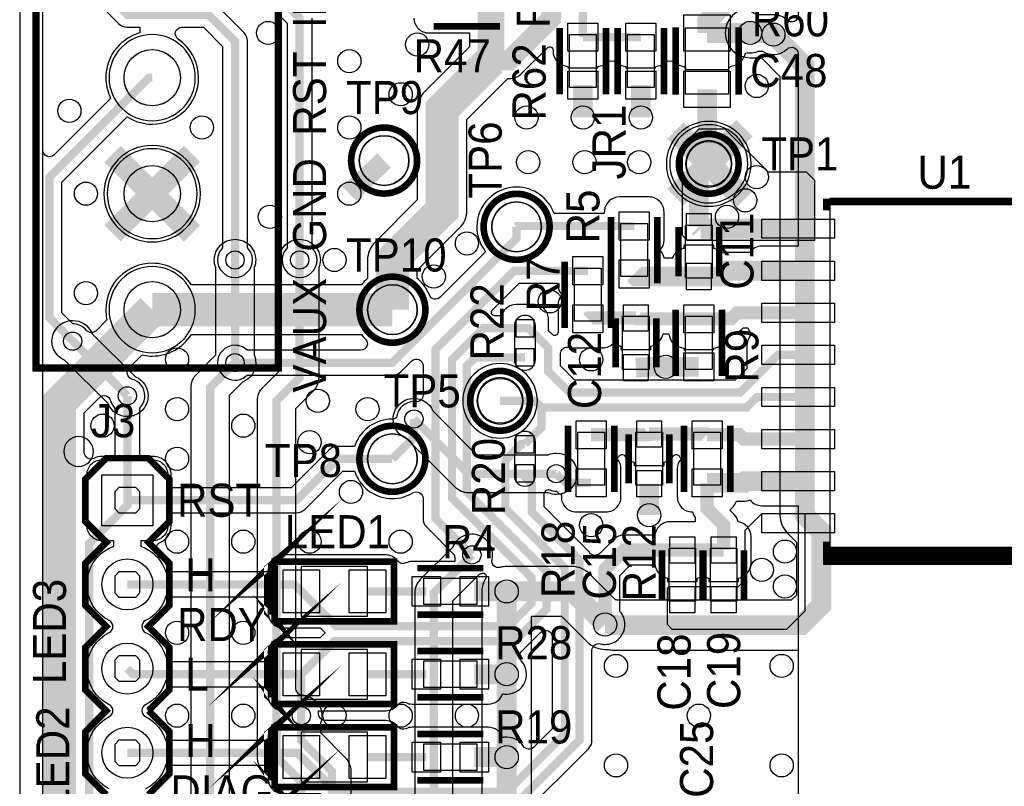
# Model space of a CAD drawing. Extents: x 0 to 116, y 0 to 84.
# Tile 3 of 13: x 0 to 30, y 41 to 64. Entities that reach past the tile are written whole.
import ezdxf
from ezdxf.enums import TextEntityAlignment as Align

# ---------------------------------------------------------------- set-up
doc = ezdxf.new("R2010")
doc.units = 0
for name, color, linetype in [('BG_DESIGN_OUTLINE', 7, 'CONTINUOUS'), ('ET_BOTTOM', 3, 'CONTINUOUS'), ('ET_TOP', 140, 'CONTINUOUS'), ('PG_PLACE_BOUND_TOP', 254, 'CONTINUOUS'), ('PG_SILKSCREEN_TOP', 240, 'CONTINUOUS'), ('PIN_BOTTOM', 3, 'CONTINUOUS'), ('PIN_TOP', 140, 'CONTINUOUS'), ('RD_SILKSCREEN_TOP', 1, 'CONTINUOUS'), ('VC_BOTTOM', 254, 'CONTINUOUS'), ('VC_TOP', 254, 'CONTINUOUS')]:
    doc.layers.add(name, color=color, linetype=linetype)

msp = doc.modelspace()

# ---------------------------------------------------------------- linework, layer by layer
at = {"layer": 'BG_DESIGN_OUTLINE'}
msp.add_lwpolyline([(116, 0), (116, 84), (0, 84), (0, 0)], close=True, dxfattribs=at)
at = {"layer": 'ET_BOTTOM'}
for points in [[(0.7001, 8.3499), (0.7001, 77.6332, -0.717449)], [(22.05, 64.1002, 1), (22.05, 62.5998), (22.3893, 62.5998), (22.9498, 62.0393), (22.9498, 48.8, 0.198879), (23.1695, 48.2695), (23.4498, 47.9893), (23.4498, 46.3907), (23.2893, 46.2302), (18.0836, 46.2302), (18.0619, 46.2327), (18.0572, 46.2337, 0.013552), (18.0172, 46.241), (17.9849, 46.246), (17.2005, 47.0305, 0.198879), (16.67, 47.2502), (14.7, 47.2502, 0.065314), (14.5065, 47.2248, -0.563961), (14.2598, 47.4621, 0.055665), (14.2752, 47.6, 0.414214), (13.65, 48.2252, 0.29805), (13.0771, 47.8504), (13.0771, 47.8503), (13.0695, 47.833), (12.0933, 46.8567, 0.198955), (11.9248, 46.45), (11.9248, 39.355, 0.198955)], [(5.1748, 38.25), (5.1748, 52.65, -0.198955), (5.3433, 53.0567), (5.9248, 53.6383), (5.9248, 56.2354), (5.918, 56.2711), (5.915, 56.2793), (5.9148, 56.2797, -0.090179), (5.8748, 56.4998), (5.8748, 56.5, -1), (7.1252, 56.5, -0.093648), (7.0821, 56.2719), (7.0752, 56.2543), (7.0752, 53.6646), (7.082, 53.6289), (7.085, 53.6207), (7.0852, 53.6203, -0.090179), (7.1252, 53.4002), (7.1252, 53.4, -0.298116), (6.7503, 52.8271), (6.733, 52.8195), (6.3252, 52.4117), (6.3252, 38.4883)], [(7.9249, 40.5116), (7.3433, 41.0933, -0.198955), (7.1748, 41.5), (7.1748, 52.25, -0.198955), (7.3433, 52.6567), (7.8748, 53.1883), (7.8748, 56.2354), (7.868, 56.2711), (7.865, 56.2793), (7.8648, 56.2797, -0.090179), (7.8248, 56.4998), (7.8248, 56.5, -1), (9.0752, 56.5, -0.093648), (9.0321, 56.2719), (9.0252, 56.2543), (9.0252, 52.95, -0.198955), (8.8567, 52.5433), (8.3252, 52.0117), (8.3252, 43.5748, 0.405298), (8.5191, 43.3749, -0.405296), (9.1252, 42.75, -0.093648), (9.0821, 42.5219), (9.0752, 42.5043), (9.0752, 42.2382), (9.825, 41.4883, -0.198955), (9.9935, 41.0816), (9.9935, 38.3146)], [(2.7039, 40.5388, -0.61776), (2.7039, 42.7212, 0.61755), (2.7039, 43.0788, -0.61776), (2.7039, 45.2612, 0.61755), (2.7039, 45.6188, -0.283972), (2.0298, 46.71, -0.303412), (2.7833, 47.8374), (2.845, 47.8629), (2.845, 48.0298), (2.48, 48.0298, -0.414214), (2.0298, 48.48), (2.0298, 50.02, -0.414214), (2.48, 50.4702), (4.02, 50.4702, -0.414214), (4.4702, 50.02), (4.4702, 48.48, -0.414214), (4.02, 48.0298), (3.655, 48.0298), (3.655, 47.8629), (3.7167, 47.8374, -0.303412), (4.4702, 46.71, -0.283972), (3.7961, 45.6188, 0.61755), (3.7961, 45.2612, -0.61776), (3.7961, 43.0788, 0.61755), (3.7961, 42.7212, -0.61776), (3.7961, 40.5388, 0.61755)], [(15.4502, 39), (15.4502, 45.7498), (16.3593, 45.7498), (17.1395, 44.9695, 0.198879), (17.67, 44.7498), (17.7362, 44.7498), (17.7579, 44.7474), (17.7629, 44.7464), (17.7635, 44.7463, 0.052419), (17.9195, 44.7298), (23.5, 44.7298), (23.5, 39.8938, -0.668191)]]:
    msp.add_lwpolyline(points, format="xyb", dxfattribs=at)
for points, const_width in [([(22.05, 63.35), (22.7, 63.35), (22.75, 63.3)], 0.6), ([(22.75, 63.3), (23.7, 62.35), (23.7, 48.8), (24.2, 48.3), (24.2, 46.08), (23.6, 45.48), (17.92, 45.48), (17.9, 45.5), (17.67, 45.5)], 0.6), ([(19.7948, 60.4052), (20.8, 59.4)], 0.7), ([(20.8, 59.4), (21.8052, 60.4052)], 0.7), ([(2.8703, 59.6297), (4, 58.5)], 0.7), ([(4, 58.5), (5.1297, 59.6297)], 0.7), ([(19.7948, 58.3948), (20.8, 59.4)], 0.7), ([(20.8, 59.4), (21.8052, 58.3948)], 0.7), ([(2.8703, 57.3703), (4, 58.5)], 0.7), ([(4, 58.5), (5.1297, 57.3703)], 0.7), ([(6.5, 53.4), (6.5, 56.5)], 0.25), ([(8.45, 56.5), (8.45, 52.95), (7.75, 52.25), (7.75, 41.5), (8.5001, 40.7499), (8.5001, 37.9999), (9.1454, 37.3546), (9.705, 37.3546)], 0.25), ([(1.6, 54.05), (3.25, 52.4)], 0.25), ([(9.5775, 36.6155), (7.3845, 36.6155), (5.75, 38.25), (5.75, 52.65), (6.5, 53.4)], 0.25), ([(16.2, 50.05), (13.55, 50.05), (11.9, 51.7)], 0.25), ([(14.255, 37.6), (12.5, 39.355), (12.5, 46.45), (13.65, 47.6)], 0.25), ([(14.7, 46.5), (16.67, 46.5), (17.67, 45.5)], 0.6), ([(14.7, 44), (14.7, 46.5)], 0.6), ([(14.7, 41.5), (14.7, 44)], 0.6), ([(8.5, 42.75), (8.5, 41.9999), (9.4183, 41.0816), (9.4183, 38.05)], 0.25), ([(14.7, 39), (14.7, 41.5)], 0.6)]:
    msp.add_lwpolyline(points, dxfattribs=dict(at, const_width=const_width))
for points in [[(5.3012, 62, 1), (2.6988, 62, 1)], [(21.9802, 59.4, 1), (19.6198, 59.4, 1)], [(5.3562, 58.5, 1), (2.6438, 58.5, 1)], [(5.3012, 55, 1), (2.6988, 55, 1)], [(2.6695, 52.167), (1.367, 53.4695), (1.3497, 53.4771, -0.298116), (0.9748, 54.05, -0.414214), (1.6, 54.6752, -0.298116), (2.1729, 54.3003), (2.1805, 54.283), (3.483, 52.9805), (3.5003, 52.9729, -0.298116), (3.8752, 52.4, -0.414214), (3.25, 51.7748, -0.298116), (2.6771, 52.1497)], [(15.6252, 52.25, 1), (13.3748, 52.25, 1)], [(13.1433, 49.6433), (11.667, 51.1195), (11.6497, 51.1271, -0.298116), (11.2748, 51.7, -0.414214), (11.9, 52.3252, -0.298116), (12.4729, 51.9503), (12.4805, 51.933), (13.7883, 50.6252), (15.9543, 50.6252), (15.9719, 50.6321, -0.093648), (16.2, 50.6752, -1), (16.2, 49.4248, -0.093648), (15.9719, 49.4679), (15.9543, 49.4748), (13.55, 49.4748, -0.198955)], [(13.9005, 47.0272, 0.015798), (13.9362, 47.0441, -0.763899), (14.0663, 46.9016, 0.142118), (13.9498, 46.5001), (13.9498, 39, 0.012003), (13.9507, 38.964), (13.9529, 38.9198), (13.8508, 38.8177), (13.0752, 39.5933), (13.0752, 46.2117), (13.8831, 47.0196)]]:
    msp.add_lwpolyline(points, format="xyb", close=True, dxfattribs=at)
at = {"layer": 'ET_TOP'}
for points in [[(2.2347, 64.3847), (2.9847, 63.6347, 0.198928), (3.25, 63.5248), (3.6304, 63.5248), (3.6304, 63.3525), (3.5617, 63.3298, 0.32376), (2.5998, 62, 0.10361), (2.7175, 61.4381), (2.7449, 61.3755), (1.0415, 59.6721, -0.668047), (0.7001, 59.8135), (0.7001, 73.8566, -0.626595)], [(6.5946, 65.1248), (8.0748, 63.6446), (8.0748, 56.8675, 0.196224), (7.9248, 56.5, 1), (8.9752, 56.5, 0.196224), (8.8252, 56.8675), (8.8252, 63.8, 0.198928)], [(11.8998, 63.8, 0.414214), (12.35, 63.3498), (13.5748, 63.3498), (13.5748, 62.9327), (12.2195, 61.5775, 0.198879), (11.9998, 61.047), (11.9998, 58.3107), (10.7195, 57.0305, 0.198879), (10.4998, 56.5), (10.4998, 55.9368, 0.055137), (10.3132, 55.7502), (5.1823, 55.7502, 0.256765), (4, 56.4002, 0.414214), (2.5998, 55, 0.045743), (2.6231, 54.7454), (2.6327, 54.6937), (2.3046, 54.3655, -0.445033), (2.0078, 54.3809, 0.205616), (1.6409, 54.5736), (1.6041, 54.5765), (1.2752, 54.9054), (1.2752, 58.8446), (3.2474, 60.8168), (3.3135, 60.7796, 0.128807), (4, 60.5998, 0.414214), (5.4002, 62, 0.248807), (4.7853, 63.1592, -0.73921), (4.8975, 63.5248), (5.5446, 63.5248), (6.1248, 62.9446), (6.1248, 56.8675, 0.196224), (5.9748, 56.5, 1), (7.0252, 56.5, 0.196224), (6.8752, 56.8675), (6.8752, 63.1, 0.198928), (6.7653, 63.3653), (5.9653, 64.1653, 0.198928)], [(15.1517, 39.7347), (17.1653, 41.7483, 0.198928), (17.2752, 42.0136), (17.2752, 44.7239, -0.488219), (17.5239, 44.9179, 0.061555), (17.67, 44.8998, 0.414214), (18.2702, 45.5, 0.18266), (18.1202, 45.8969), (18.1202, 46.9835), (18.4365, 47.2998), (19.1713, 47.2998), (19.1919, 47.2271, 0.247415), (19.4816, 46.9232), (19.5498, 46.9003), (19.5498, 46.7998), (20.4502, 46.7998), (20.4502, 46.9003), (20.5184, 46.9232, 0.066248), (20.625, 46.9756, 0.066248), (20.7316, 46.9232), (20.7998, 46.9003), (20.7998, 46.7998), (21.7002, 46.7998), (21.7002, 46.9003), (21.7684, 46.9232, 0.322124), (22.0752, 47.35), (22.0752, 48.15, 0.372376), (21.69, 48.5955, 0.143898), (21.5683, 48.8183), (21.4365, 48.9502), (21.5082, 49.0219), (21.5093, 49.0228, 0.098267), (21.6108, 49.1657), (21.6373, 49.2248), (21.8552, 49.2248, 0.088224), (22.0449, 49.2585, 0.231357), (22.4002, 49.0848), (23.5, 49.0848), (23.5, 39.6617, -0.602274)]]:
    msp.add_lwpolyline(points, format="xyb", dxfattribs=at)
for points, const_width in [([(18.35, 70.45), (17.1, 69.2), (17.1, 67.9072), (16.05, 66.8572), (16.05, 63.8), (14.772, 62.522), (14.225, 62.522)], 0.6), ([(6.5, 56.5), (6.5, 63.1), (5.7, 63.9), (3.25, 63.9), (2.5, 64.65), (2.5, 67.5), (4, 69)], 0.25), ([(8.45, 56.5), (8.45, 63.8), (6.75, 65.5), (4, 65.5)], 0.25), ([(22.25, 65.06), (22.1172, 65.06), (20.75, 63.6928), (20.75, 63.35)], 0.6), ([(17, 64.775), (17, 63.225)], 0.25), ([(14.225, 62.522), (14.225, 64.25)], 0.8), ([(20.75, 63.35), (22.05, 63.35)], 0.6), ([(22.05, 63.35), (22.7, 63.35), (22.75, 63.3)], 0.6), ([(17, 63.225), (18.75, 63.225)], 0.25), ([(11.25, 55), (11.25, 56.5), (12.75, 58), (12.75, 61.047), (14.225, 62.522)], 1), ([(1.6, 54.05), (0.9, 54.75), (0.9, 59), (3.9, 62), (4, 62)], 0.25), ([(17, 61.775), (17, 60.8)], 0.6), ([(18.75, 61.775), (18.75, 60.8)], 0.6), ([(20.75, 61.65), (20.75, 59.45)], 0.6), ([(20.8, 59.4), (21.8759, 60.4759)], 0.7), ([(2.8003, 59.6997), (4, 58.5)], 0.7), ([(4, 58.5), (5.1997, 59.6997)], 0.7), ([(11, 59.5), (9.95, 58.5)], 0.6), ([(20.8, 59.4), (21.8759, 58.3241)], 0.7), ([(20.75, 59.45), (20.8, 59.4)], 0.6), ([(20.5, 57.5), (20.5, 59.1), (20.8, 59.4)], 0.6), ([(2.8003, 57.3003), (4, 58.5)], 0.7), ([(4, 58.5), (5.1997, 57.3003)], 0.7), ([(20.555, 57.445), (20.5, 57.5)], 0.6), ([(23.5002, 57.445), (20.555, 57.445)], 0.6), ([(6.5, 53.4), (11.25, 53.4), (15, 57.15), (15, 57.5)], 0.25), ([(18.55, 57.525), (15.025, 57.525), (15, 57.5)], 0.25), ([(20.5, 56), (21.175, 56), (21.35, 56.175), (23.5002, 56.175)], 0.6), ([(17.15, 56.175), (14.925, 56.175), (12.55, 53.8), (12.55, 48.7), (13.65, 47.6)], 0.25), ([(20.5, 56), (18.625, 56), (18.55, 56.075)], 0.6), ([(4, 55), (1.2, 52.2), (1.2, 15.6), (3.04, 13.76), (3.25, 13.76)], 1), ([(4, 55), (11.25, 55)], 1), ([(20.5, 54.725), (21.47, 54.725), (21.65, 54.905), (23.5002, 54.905)], 0.4), ([(18.6, 54.75), (17.175, 54.75), (17.15, 54.725)], 0.4), ([(20.5, 54.725), (18.625, 54.725), (18.6, 54.75)], 0.4), ([(15.25, 54.44), (13.9936, 54.44), (13.05, 53.4964), (13.05, 49.3136), (15.45, 46.9136), (15.45, 46.15), (14.75, 45.45), (9.55, 45.45), (8.5, 46.5)], 0.25), ([(15.25, 54.44), (15.3597, 54.44), (15.95, 53.8497), (15.95, 53.1501), (16.6001, 52.5), (21.75, 52.5), (22.885, 53.635), (23.5002, 53.635)], 0.25), ([(8.5, 44), (9.5, 45), (14.9364, 45), (15.9, 45.9636), (15.9, 47.1), (13.5, 49.5), (13.5, 53.31), (13.75, 53.56), (15.25, 53.56)], 0.25), ([(18.6, 53.25), (19.025, 53.275), (19.5, 53.275)], 0.6), ([(19.5, 53.275), (20.5, 53.275)], 0.6), ([(3.25, 52.4), (3.25, 49.25)], 0.25), ([(15.75, 52.05), (15.55, 52.25), (14.5, 52.25)], 0.25), ([(23.5002, 52.365), (22.2514, 52.365), (21.9364, 52.05), (15.75, 52.05)], 0.25), ([(15.75, 52.05), (15.75, 51.44), (15.25, 50.94)], 0.25), ([(11.9, 51.7), (11.9, 51.15), (11.25, 50.5)], 0.25), ([(17.25, 51.225), (18.975, 51.225), (19, 51.25)], 0.4), ([(19, 51.25), (20.725, 51.25), (20.75, 51.225)], 0.4), ([(20.75, 51.225), (21.72, 51.225), (21.85, 51.095), (23.5002, 51.095)], 0.4), ([(8.5, 41.5), (9.55, 40.45), (14.7, 40.45), (16.45, 42.2), (16.45, 47.21), (14.66, 49), (14.66, 50.4597), (14.8503, 50.65), (14.8504, 50.65), (15.1404, 50.94), (15.25, 50.94)], 0.25), ([(11.25, 50.5), (9.6, 50.5), (8.35, 49.25), (3.25, 49.25)], 0.25), ([(8.5, 39), (9.5, 40), (14.8864, 40), (16.9, 42.0136), (16.9, 47.4499), (15.4587, 48.8912), (15.4587, 49.748), (15.25, 49.9568), (15.25, 50.06)], 0.25), ([(16.2, 50.05), (16.475, 49.775), (17.25, 49.775)], 0.25), ([(19, 49.75), (19, 48.8)], 0.6), ([(20.75, 49.775), (21.8552, 49.775), (21.9052, 49.825), (23.5002, 49.825)], 0.6), ([(21.25, 47.75), (21.25, 48.5), (20.75, 49), (20.75, 49.775)], 0.4), ([(8.7, 31.05), (8.7, 31.65), (6.8, 33.55), (4, 33.55), (2.1, 35.45), (2.1, 47.95), (3.25, 49.1), (3.25, 49.25)], 0.25), ([(17.67, 45.5), (17.67, 47.17), (18.25, 47.75), (20, 47.75)], 0.4), ([(21.25, 47.75), (20, 47.75)], 0.4), ([(3.25, 46.71), (8.29, 46.71), (8.5, 46.5)], 0.25), ([(13.725, 46.5), (14.7, 46.5)], 0.6), ([(10.5, 46.5), (12.275, 46.5)], 0.25), ([(8.5, 44), (3.42, 44), (3.25, 44.17)], 0.25), ([(13.725, 44), (14.7, 44)], 0.6), ([(8.5, 44), (8.5, 42.75)], 0.25), ([(10.5, 44), (12.275, 44)], 0.25), ([(3.25, 41.63), (8.37, 41.63), (8.5, 41.5)], 0.25), ([(10.5, 41.5), (12.275, 41.5)], 0.25), ([(13.725, 41.5), (14.7, 41.5)], 0.6)]:
    msp.add_lwpolyline(points, dxfattribs=dict(at, const_width=const_width))
for points in [[(23.1586, 64.8333, -0.668073), (23.5, 64.6919), (23.5, 63.8812, -0.658296), (23.1625, 63.7359, 0.191756), (22.75, 63.9002, 0.010624), (22.7245, 63.8997, 0.011136), (22.7, 63.9002), (22.2906, 63.9002), (22.2727, 63.9073, 0.033709), (22.1958, 63.9322, -0.583008), (22.103, 64.2677), (22.1801, 64.3448), (22.515, 64.3448, 0.296087), (22.9262, 64.6117, 0.041761), (22.9963, 64.6709)], [(22.4171, 62.7998), (22.4409, 62.7855, 0.136062), (22.75, 62.6998, 0.191756), (23.1625, 62.8641, -0.658296), (23.5, 62.7188), (23.5, 56.9152), (22.4002, 56.9152, 0.243271), (22.0328, 56.7252), (21.35, 56.7252, 0.066589), (21.2054, 56.7058, 0.125634), (21.0184, 56.8268), (20.9502, 56.8497), (20.9502, 56.9502), (20.0498, 56.9502), (20.0498, 56.8497), (19.9816, 56.8268, 0.19613), (19.724, 56.6047), (19.6962, 56.5502), (19.4537, 56.5502), (19.4331, 56.6229, 0.113686), (19.3357, 56.8, 0.184348), (19.4502, 57.1), (19.4502, 57.95, 0.414214), (19, 58.4002), (18.1, 58.4002, 0.387697), (17.6517, 57.9911), (17.6434, 57.9002), (16.1315, 57.9002, 0.317808), (15, 58.7002, 0.414214), (13.7998, 57.5, 0.153522), (14.0158, 56.8131), (14.0638, 56.7444), (12.6933, 55.3739, -0.539539), (12.3659, 55.4417, 0.120869), (12.0348, 55.908), (12.0002, 55.938), (12.0002, 56.1893), (13.2805, 57.4695, 0.198879), (13.5002, 58), (13.5002, 60.7363), (14.7354, 61.9715), (14.7764, 61.9718, 0.196841), (15.1611, 62.1329), (15.9291, 62.901, -0.668073), (16.0998, 62.8303), (16.0998, 62.8, 0.361509), (16.468, 62.3573), (16.5498, 62.3422), (16.5498, 62.2998), (17.4502, 62.2998), (17.4502, 62.3422), (17.532, 62.3573, 0.133106), (17.7443, 62.4593, -0.371988), (18.0057, 62.4593, 0.133106), (18.218, 62.3573), (18.2998, 62.3422), (18.2998, 62.2998), (19.2002, 62.2998), (19.2002, 62.3422), (19.282, 62.3573, 0.133106), (19.4943, 62.4593, -0.371988), (19.7557, 62.4593, 0.156517), (20.0089, 62.3517, -0.387785), (20.0998, 62.2521), (20.0998, 62.2498), (21.4002, 62.2498), (21.4002, 62.2521, -0.387785), (21.4911, 62.3517, 0.311896), (21.8839, 62.6799, -0.365231), (21.9902, 62.7528, 0.024956), (22.05, 62.7498, 0.095329), (22.2727, 62.7927), (22.2906, 62.7998)], [(22.0802, 59.4, 1), (19.5198, 59.4, 1)], [(5.4552, 58.5, 1), (2.5448, 58.5, 1)], [(15.0804, 55.7998), (16.2434, 55.7998), (16.2517, 55.7089, 0.160834), (16.3643, 55.45, 0.184348), (16.2498, 55.15), (16.2498, 54.3219, -0.668021), (16.0791, 54.2512), (15.9652, 54.3651), (15.9652, 54.705, 0.414214), (15.515, 55.1552), (14.985, 55.1552, 0.303502), (14.5689, 54.877), (14.5434, 54.8152), (14.3372, 54.8152, -0.668021), (14.2665, 54.9859)], [(21.8365, 54.4548), (21.9752, 54.4548), (22.0035, 54.4021, 0.046334), (22.0495, 54.3327, -0.352467), (22.0495, 54.2073, 0.171073), (21.95, 53.925), (21.95, 53.345, 0.031299), (21.9535, 53.2888), (21.9596, 53.2402), (21.5946, 52.8752), (16.7555, 52.8752), (16.3252, 53.3055), (16.3252, 53.6737, -0.496509), (16.579, 53.8664, 0.068139), (16.7, 53.8498), (17.6, 53.8498, 0.215746), (17.9383, 54.0029, 0.09182), (18.0816, 53.9232), (18.1498, 53.9003), (18.1498, 53.7998), (19.0502, 53.7998), (19.0502, 53.9003), (19.1184, 53.9232, 0.234808), (19.4018, 54.2066), (19.4247, 54.2748), (19.5936, 54.2748), (19.6116, 54.1976, 0.297922), (19.968, 53.8573), (20.0498, 53.8422), (20.0498, 53.7998), (20.9502, 53.7998), (20.9502, 53.8422), (21.032, 53.8573, 0.297978), (21.3884, 54.1977, -0.340589), (21.4829, 54.275, 0.191469), (21.7883, 54.4067)], [(5.1823, 54.2498), (10.3132, 54.2498, 0.036484), (10.4322, 54.1216, -0.681198), (10.2959, 53.7752), (6.8675, 53.7752, 0.196224), (6.5, 53.9252, 1), (6.5, 52.8748, 0.196224), (6.8675, 53.0248), (11.25, 53.0248, 0.198928), (11.5153, 53.1347), (11.8334, 53.4528, -0.668047), (12.1748, 53.3114), (12.1748, 52.4213, -0.444729), (11.9542, 52.2224, 0.025851), (11.9, 52.2252, 0.368006), (11.3815, 51.7838, -0.375074), (11.2803, 51.6998, 0.006312), (11.25, 51.7002, 0.308394), (10.1328, 50.9387), (10.1079, 50.8752), (9.6, 50.8752, 0.198928), (9.3347, 50.7653), (8.1946, 49.6252), (4.5702, 49.6252), (4.5702, 50.02, 0.414214), (4.02, 50.5702), (3.6252, 50.5702), (3.6252, 52.0325, 0.196224), (3.7752, 52.4, 0.337372), (3.3897, 52.9063, -0.574885), (3.3014, 53.2405), (3.6937, 53.6327), (3.7454, 53.6231, 0.045743), (4, 53.5998, 0.256765)], [(1.9502, 51.8893), (2.4095, 52.3486, -0.574885), (2.7437, 52.2603, 0.127131), (2.8748, 52.0325), (2.8748, 50.5702), (2.48, 50.5702, 0.114292), (2.2381, 50.5142, -0.554703), (1.9502, 50.6938)], [(19.4502, 50.4003), (19.5184, 50.4232, 0.156891), (19.7403, 50.5869, -0.546739), (19.9084, 50.5778, 0.053346), (19.9643, 50.5, 0.184348), (19.8498, 50.2), (19.8498, 49.35, 0.414214), (20.3, 48.8998), (20.3111, 48.8998, 0.088173), (20.3725, 48.7547), (20.3887, 48.7298), (20.3887, 48.6002), (19.625, 48.6002, 0.335361), (19.1919, 48.2729), (19.1713, 48.2002), (18.25, 48.2002, 0.198912), (17.9317, 48.0683), (17.5081, 47.6448, -0.462293), (17.2044, 47.6693, 0.04024), (17.1653, 47.7152), (15.8339, 49.0466), (15.8339, 49.4772, 0.039295), (15.8797, 49.531, -0.347423), (15.999, 49.5648, 0.095908), (16.1946, 49.5248), (16.2097, 49.5097, 0.073057), (16.2972, 49.4446), (16.3498, 49.4163), (16.3498, 49.35, 0.414214), (16.8, 48.8998), (17.7, 48.8998, 0.414214), (18.1502, 49.35), (18.1502, 50.2, 0.184348), (18.0357, 50.5, 0.053346), (18.0916, 50.5778, -0.546739), (18.2597, 50.5869, 0.156891), (18.4816, 50.4232), (18.5498, 50.4003), (18.5498, 50.2998), (19.4502, 50.2998)], [(9.7554, 50.1248), (10.1079, 50.1248), (10.1328, 50.0613, 0.308394), (11.25, 49.2998, 0.136872), (11.8713, 49.4731, -0.584151), (12.1748, 49.302), (12.1748, 48.7, 0.198928), (12.2847, 48.4347), (13.1235, 47.5959), (13.1264, 47.5591, 0.020573), (13.1315, 47.5162), (13.1328, 47.5082), (13.1328, 47.4002), (11.85, 47.4002, 0.1109), (11.6575, 47.357, -0.357691), (11.4114, 47.4185, 0.237235), (11.05, 47.6002), (7.95, 47.6002, 0.395572), (7.5007, 47.1788), (7.4947, 47.0852), (4.5177, 47.0852), (4.4941, 47.1517, 0.113092), (4.1777, 47.6493, -0.531323), (4.2387, 47.9751, 0.298945), (4.5702, 48.48), (4.5702, 48.8748), (8.35, 48.8748, 0.198928), (8.6153, 48.9847)], [(4.5177, 46.3348), (7.4998, 46.3348), (7.4998, 45.85, 0.414214), (7.95, 45.3998), (9.0696, 45.3998), (9.2194, 45.25), (9.0696, 45.1002), (7.95, 45.1002, 0.414214), (7.4998, 44.65), (7.4998, 44.3752), (4.5566, 44.3752), (4.5394, 44.4537, 0.195514), (3.9756, 45.2729, -0.539143), (3.9756, 45.6071, 0.163363), (4.4941, 46.2683)], [(15.7334, 45.2664, -0.668047), (16.0748, 45.125), (16.0748, 42.3554), (15.513, 41.7936, -0.477322), (15.2037, 41.8263, 0.254305), (14.7, 42.1002, 0.050961), (14.5786, 42.0878, 0.325766), (14.15, 42.4002), (11.85, 42.4002, 0.1109), (11.6575, 42.357, -0.357691), (11.4114, 42.4185, 0.237235), (11.05, 42.6002), (9.2235, 42.6002, -0.394215), (9.0239, 42.7864, 0.002578), (9.0235, 42.7918), (9.0232, 42.7958), (9.0232, 42.8998), (11.05, 42.8998, 0.237235), (11.4114, 43.0815, -0.357691), (11.6575, 43.143, 0.1109), (11.85, 43.0998), (14.15, 43.0998, 0.325766), (14.5786, 43.4122, 0.050961), (14.7, 43.3998, 0.654543), (15.1402, 44.408, -0.441402), (15.165, 44.7025, 0.032567), (15.2017, 44.7347)], [(4.4524, 43.6248), (7.4998, 43.6248), (7.4998, 43.35, 0.375862), (7.8904, 42.9038, -0.401154), (7.9768, 42.7959, 0.02188), (7.9748, 42.75, 0.02188), (7.9768, 42.7041, -0.401154), (7.8904, 42.5962, 0.375862), (7.4998, 42.15), (7.4998, 42.0052), (4.5177, 42.0052), (4.4941, 42.0717, 0.163363), (3.9756, 42.7329, -0.539143), (3.9756, 43.0671, 0.141735)], [(4.5177, 41.2548), (7.4998, 41.2548), (7.4998, 40.85, 0.414214), (7.95, 40.3998), (9.0696, 40.3998), (9.2194, 40.25), (9.0696, 40.1002), (7.95, 40.1002, 0.414214), (7.4998, 39.65), (7.4998, 39.3752), (4.5412, 39.3752), (4.5207, 39.4481, 0.180471), (3.9756, 40.1929, -0.539143), (3.9756, 40.5271, 0.163363), (4.4941, 41.1883)]]:
    msp.add_lwpolyline(points, format="xyb", close=True, dxfattribs=at)
for points in [[(20, 59.95), (20, 57.25), (20.15, 57.1), (24, 57.1), (24, 58.9), (23.75, 59.15), (22.6, 59.15), (21.3, 60.45), (20.5, 60.45)], [(21.9, 46.85), (21.9, 48.35), (22.4, 48.85), (23.7, 48.85), (23.7, 45.9), (23.15, 45.35), (19.7, 45.35), (19.55, 45.5), (19.55, 46.6), (19.6, 46.65), (21.7, 46.65)]]:
    msp.add_lwpolyline(points, close=True, dxfattribs=at)
at = {"layer": 'PG_PLACE_BOUND_TOP'}
for points in [[(7.9, 70.85), (0.4, 70.85), (0.4, 53.15), (7.9, 53.15)], [(21.4, 61.5), (20.1, 61.5), (20.1, 63.5), (21.4, 63.5)], [(16.6, 63.3), (17.4, 63.3), (17.4, 61.7), (16.6, 61.7)], [(19.15, 61.7), (18.35, 61.7), (18.35, 63.3), (19.15, 63.3)], [(32.1, 47.65), (32.1, 58.35), (24.45, 58.35), (24.45, 47.65)], [(18.95, 56), (18.15, 56), (18.15, 57.6), (18.95, 57.6)], [(20.1, 57.55), (20.9, 57.55), (20.9, 55.95), (20.1, 55.95)], [(16.75, 56.25), (17.55, 56.25), (17.55, 54.65), (16.75, 54.65)], [(19, 53.2), (18.2, 53.2), (18.2, 54.8), (19, 54.8)], [(20.9, 53.2), (20.1, 53.2), (20.1, 54.8), (20.9, 54.8)], [(17.65, 49.7), (16.85, 49.7), (16.85, 51.3), (17.65, 51.3)], [(19.4, 49.7), (18.6, 49.7), (18.6, 51.3), (19.4, 51.3)], [(20.35, 51.3), (21.15, 51.3), (21.15, 49.7), (20.35, 49.7)], [(3.504, 49.631), (2.996, 49.631), (2.869, 49.504), (2.869, 48.996), (2.996, 48.869), (3.504, 48.869), (3.631, 48.996), (3.631, 49.504)], [(20.4, 46.2), (19.6, 46.2), (19.6, 47.8), (20.4, 47.8)], [(21.65, 46.2), (20.85, 46.2), (20.85, 47.8), (21.65, 47.8)], [(3.504, 47.091), (2.996, 47.091), (2.869, 46.964), (2.869, 46.456), (2.996, 46.329), (3.504, 46.329), (3.631, 46.456), (3.631, 46.964)], [(8.5, 45.75), (10.5, 45.75), (10.5, 47.25), (8.5, 47.25)], [(12.2, 46.1), (12.2, 46.9), (13.8, 46.9), (13.8, 46.1)], [(8.5, 43.25), (10.5, 43.25), (10.5, 44.75), (8.5, 44.75)], [(3.504, 44.551), (2.996, 44.551), (2.869, 44.424), (2.869, 43.916), (2.996, 43.789), (3.504, 43.789), (3.631, 43.916), (3.631, 44.424)], [(12.2, 43.6), (12.2, 44.4), (13.8, 44.4), (13.8, 43.6)], [(8.5, 40.75), (10.5, 40.75), (10.5, 42.25), (8.5, 42.25)], [(3.504, 42.011), (2.996, 42.011), (2.869, 41.884), (2.869, 41.376), (2.996, 41.249), (3.504, 41.249), (3.631, 41.376), (3.631, 41.884)], [(12.2, 41.1), (12.2, 41.9), (13.8, 41.9), (13.8, 41.1)]]:
    msp.add_lwpolyline(points, close=True, dxfattribs=at)
for points in [[(11.75, 59.5, 1), (10.25, 59.5, 1)], [(21.5, 59.4, 1), (20.1, 59.4, 1)], [(15.75, 57.5, 1), (14.25, 57.5, 1)], [(12, 55, 1), (10.5, 55, 1)], [(15.568, 54.508, 1), (14.932, 54.508), (14.932, 53.492, 1), (15.568, 53.492)], [(15.2, 52.25, 1), (13.8, 52.25, 1)], [(12, 50.5, 1), (10.5, 50.5, 1)], [(15.568, 51.008, 1), (14.932, 51.008), (14.932, 49.992, 1), (15.568, 49.992)]]:
    msp.add_lwpolyline(points, format="xyb", close=True, dxfattribs=at)
msp.add_lwpolyline([(3.885, 40.36), (4.52, 40.995), (4.52, 42.265), (3.885, 42.9), (4.52, 43.535), (4.52, 44.805), (3.885, 45.44), (4.52, 46.075), (4.52, 47.345), (3.885, 47.98), (4.52, 48.615), (4.52, 49.885), (3.885, 50.52), (2.615, 50.52), (1.98, 49.885), (1.98, 48.615), (2.615, 47.98), (1.98, 47.345), (1.98, 46.075), (2.615, 45.44), (1.98, 44.805), (1.98, 43.535), (2.615, 42.9), (1.98, 42.265), (1.98, 40.995), (2.615, 40.36)], dxfattribs=at)
at = {"layer": 'PG_SILKSCREEN_TOP', "const_width": 0.2}
for points in [[(7.8, 70.75), (0.5, 70.75), (0.5, 53.25), (7.8, 53.25), (7.8, 70.75)], [(14.5, 63.55), (12.5, 63.55)], [(19.8, 61.484), (19.8, 63.516)], [(21.7, 61.484), (21.7, 63.516)], [(16.3, 63.5), (16.3, 61.5)], [(17.7, 63.5), (17.7, 61.5)], [(18.05, 61.5), (18.05, 63.5)], [(19.45, 61.5), (19.45, 63.5)], [(32.15, 58), (32.15, 58.25), (24.35, 58.25), (24.35, 58)], [(17.85, 55.8), (17.85, 57.8)], [(19.25, 55.8), (19.25, 57.8)], [(19.886, 56.01), (19.886, 57.49)], [(21.114, 57.49), (21.114, 56.01)], [(16.45, 56.45), (16.45, 54.45)], [(17.85, 56.45), (17.85, 54.45)], [(19.8, 53), (19.8, 55)], [(21.2, 53), (21.2, 55)], [(17.986, 53.26), (17.986, 54.74)], [(19.214, 54.74), (19.214, 53.26)], [(16.55, 49.5), (16.55, 51.5)], [(17.95, 49.5), (17.95, 51.5)], [(20.05, 51.5), (20.05, 49.5)], [(21.45, 51.5), (21.45, 49.5)], [(18.386, 49.76), (18.386, 51.24)], [(19.614, 51.24), (19.614, 49.76)], [(3.885, 42.9), (4.52, 43.535), (4.52, 44.805), (3.885, 45.44), (4.52, 46.075), (4.52, 47.345), (3.885, 47.98), (4.52, 48.615), (4.52, 49.885), (3.885, 50.52), (2.615, 50.52), (1.98, 49.885), (1.98, 48.615), (2.615, 47.98), (1.98, 47.345), (1.98, 46.075), (2.615, 45.44), (1.98, 44.805), (1.98, 43.535), (2.615, 42.9), (1.98, 42.265), (1.98, 40.995), (2.615, 40.36)], [(7.6, 45.8), (7.6, 47.3), (7.7, 47.4), (7.479, 47.209), (7.479, 45.849), (7.729, 45.609), (7.7, 45.65), (7.7, 47.4), (11.3, 47.4), (11.3, 45.6), (7.75, 45.6)], [(24.35, 48), (24.35, 47.75), (32.15, 47.75)], [(19.386, 46.26), (19.386, 47.74)], [(20.614, 47.74), (20.614, 46.26)], [(20.636, 46.26), (20.636, 47.74)], [(21.864, 47.74), (21.864, 46.26)], [(24.35, 47.75), (24.35, 47.4), (32.15, 47.4), (32.15, 47.75)], [(24.35, 47.575), (32.15, 47.575)], [(12, 47.2), (14, 47.2)], [(7.6, 43.3), (7.6, 44.8), (7.7, 44.9), (7.479, 44.709), (7.479, 43.349), (7.729, 43.109), (7.7, 43.15), (7.7, 44.9), (11.3, 44.9), (11.3, 43.1), (7.75, 43.1)], [(12, 45.8), (14, 45.8)], [(12, 44.7), (14, 44.7)], [(7.6, 40.8), (7.6, 42.3), (7.7, 42.4), (7.479, 42.209), (7.479, 40.849), (7.729, 40.609), (7.7, 40.65), (7.7, 42.4), (11.3, 42.4), (11.3, 40.6), (7.75, 40.6)], [(12, 43.3), (14, 43.3)], [(3.885, 40.36), (4.52, 40.995), (4.52, 42.265), (3.885, 42.9)], [(12, 42.2), (14, 42.2)], [(7.6, 38.3), (7.6, 39.8), (7.7, 39.9), (7.479, 39.709), (7.479, 38.349), (7.729, 38.109), (7.7, 38.15), (7.7, 39.9), (11.3, 39.9), (11.3, 38.1), (7.75, 38.1)], [(12, 40.8), (14, 40.8)]]:
    msp.add_lwpolyline(points, dxfattribs=at)
for points in [[(11.9962, 59.5, 1), (10.0038, 59.5, 1), (11.9962, 59.5)], [(21.7014, 59.4, 1), (19.8986, 59.4, 1), (21.7014, 59.4)], [(15.9962, 57.5, 1), (14.0038, 57.5, 1), (15.9962, 57.5)], [(12.2462, 55, 1), (10.2538, 55, 1), (12.2462, 55)], [(15.4014, 52.25, 1), (13.5986, 52.25, 1), (15.4014, 52.25)], [(12.2462, 50.5, 1), (10.2538, 50.5, 1), (12.2462, 50.5)]]:
    msp.add_lwpolyline(points, format="xyb", dxfattribs=at)
at = {"layer": 'PG_SILKSCREEN_TOP'}
msp.add_lwpolyline([(2.229, 50.72, 1), (1.331, 50.72, 1)], format="xyb", close=True, dxfattribs=at)
at = {"layer": 'PIN_BOTTOM'}
msp.add_lwpolyline([(2.48, 48.48), (2.48, 50.02), (4.02, 50.02), (4.02, 48.48)], close=True, dxfattribs=at)
for centre, radius in [((4, 62), 0.851), ((20.8, 59.4), 0.675), ((4, 58.5), 0.851), ((4, 55), 0.851), ((14.5, 52.25), 0.675), ((3.25, 46.71), 0.77), ((3.25, 44.17), 0.77), ((3.25, 41.63), 0.77)]:
    msp.add_circle(centre, radius, dxfattribs=at)
at = {"layer": 'PIN_TOP'}
for points in [[(17.45, 62.8), (16.55, 62.8), (16.55, 63.65), (17.45, 63.65)], [(18.3, 63.65), (19.2, 63.65), (19.2, 62.8), (18.3, 62.8)], [(21.45, 62.8), (20.05, 62.8), (20.05, 63.9), (21.45, 63.9)], [(17.45, 61.35), (16.55, 61.35), (16.55, 62.2), (17.45, 62.2)], [(18.3, 62.2), (19.2, 62.2), (19.2, 61.35), (18.3, 61.35)], [(21.45, 61.1), (20.05, 61.1), (20.05, 62.2), (21.45, 62.2)], [(18.1, 57.95), (19, 57.95), (19, 57.1), (18.1, 57.1)], [(20.125, 57.1), (20.125, 57.9), (20.875, 57.9), (20.875, 57.1)], [(24.6002, 57.155), (22.4002, 57.155), (22.4002, 57.735), (24.6002, 57.735)], [(17.6, 55.75), (16.7, 55.75), (16.7, 56.6), (17.6, 56.6)], [(18.1, 56.5), (19, 56.5), (19, 55.65), (18.1, 55.65)], [(20.125, 55.6), (20.125, 56.4), (20.875, 56.4), (20.875, 55.6)], [(24.6002, 55.885), (22.4002, 55.885), (22.4002, 56.465), (24.6002, 56.465)], [(17.6, 54.3), (16.7, 54.3), (16.7, 55.15), (17.6, 55.15)], [(18.975, 55.15), (18.975, 54.35), (18.225, 54.35), (18.225, 55.15)], [(20.05, 55.15), (20.95, 55.15), (20.95, 54.3), (20.05, 54.3)], [(24.6002, 54.615), (22.4002, 54.615), (22.4002, 55.195), (24.6002, 55.195)], [(15.515, 54.175), (14.985, 54.175), (14.985, 54.705), (15.515, 54.705)], [(15.515, 53.295), (14.985, 53.295), (14.985, 53.825), (15.515, 53.825)], [(24.6002, 53.345), (22.4002, 53.345), (22.4002, 53.925), (24.6002, 53.925)], [(18.975, 53.65), (18.975, 52.85), (18.225, 52.85), (18.225, 53.65)], [(20.05, 53.7), (20.95, 53.7), (20.95, 52.85), (20.05, 52.85)], [(24.6002, 52.075), (22.4002, 52.075), (22.4002, 52.655), (24.6002, 52.655)], [(16.8, 51.65), (17.7, 51.65), (17.7, 50.8), (16.8, 50.8)], [(19.375, 51.65), (19.375, 50.85), (18.625, 50.85), (18.625, 51.65)], [(21.2, 50.8), (20.3, 50.8), (20.3, 51.65), (21.2, 51.65)], [(15.515, 50.675), (14.985, 50.675), (14.985, 51.205), (15.515, 51.205)], [(24.6002, 50.805), (22.4002, 50.805), (22.4002, 51.385), (24.6002, 51.385)], [(15.515, 49.795), (14.985, 49.795), (14.985, 50.325), (15.515, 50.325)], [(2.48, 48.48), (2.48, 50.02), (4.02, 50.02), (4.02, 48.48)], [(16.8, 50.2), (17.7, 50.2), (17.7, 49.35), (16.8, 49.35)], [(19.375, 50.15), (19.375, 49.35), (18.625, 49.35), (18.625, 50.15)], [(21.2, 49.35), (20.3, 49.35), (20.3, 50.2), (21.2, 50.2)], [(24.6002, 49.535), (22.4002, 49.535), (22.4002, 50.115), (24.6002, 50.115)], [(24.6002, 48.265), (22.4002, 48.265), (22.4002, 48.845), (24.6002, 48.845)], [(20.375, 48.15), (20.375, 47.35), (19.625, 47.35), (19.625, 48.15)], [(21.625, 48.15), (21.625, 47.35), (20.875, 47.35), (20.875, 48.15)], [(7.95, 45.85), (7.95, 47.15), (9.05, 47.15), (9.05, 45.85)], [(9.95, 45.85), (9.95, 47.15), (11.05, 47.15), (11.05, 45.85)], [(12.7, 46.95), (12.7, 46.05), (11.85, 46.05), (11.85, 46.95)], [(14.15, 46.95), (14.15, 46.05), (13.3, 46.05), (13.3, 46.95)], [(20.375, 46.65), (20.375, 45.85), (19.625, 45.85), (19.625, 46.65)], [(21.625, 46.65), (21.625, 45.85), (20.875, 45.85), (20.875, 46.65)], [(7.95, 43.35), (7.95, 44.65), (9.05, 44.65), (9.05, 43.35)], [(9.95, 43.35), (9.95, 44.65), (11.05, 44.65), (11.05, 43.35)], [(12.7, 44.45), (12.7, 43.55), (11.85, 43.55), (11.85, 44.45)], [(14.15, 44.45), (14.15, 43.55), (13.3, 43.55), (13.3, 44.45)], [(7.95, 40.85), (7.95, 42.15), (9.05, 42.15), (9.05, 40.85)], [(9.95, 40.85), (9.95, 42.15), (11.05, 42.15), (11.05, 40.85)], [(12.7, 41.95), (12.7, 41.05), (11.85, 41.05), (11.85, 41.95)], [(14.15, 41.95), (14.15, 41.05), (13.3, 41.05), (13.3, 41.95)]]:
    msp.add_lwpolyline(points, close=True, dxfattribs=at)
for centre, radius in [((4, 62), 0.85), ((11, 59.5), 0.75), ((20.8, 59.4), 0.675), ((4, 58.5), 0.85), ((15, 57.5), 0.75), ((4, 55), 0.85), ((11.25, 55), 0.75), ((14.5, 52.25), 0.675), ((11.25, 50.5), 0.75), ((3.25, 46.71), 0.77), ((3.25, 44.17), 0.77), ((3.25, 41.63), 0.77)]:
    msp.add_circle(centre, radius, dxfattribs=at)
at = {"layer": 'VC_BOTTOM'}
for centre, radius in [((7.5, 63.35), 0.35), ((22.05, 63.35), 0.35), ((22.75, 63.3), 0.35), ((12, 63), 0.35), ((9.95, 62.5), 0.35), ((11.5, 61.5), 0.35), ((22.25, 61.75), 0.35), ((1.5, 61), 0.35), ((15.3, 60.8), 0.35), ((17, 60.8), 0.35), ((18.75, 60.8), 0.35), ((5.5, 60.5), 0.35), ((9.95, 60.5), 0.35), ((15.35, 59.45), 0.35), ((17.05, 59.45), 0.35), ((18.7, 59.45), 0.35), ((22.25, 59), 0.35), ((2, 58.5), 0.35), ((9.95, 58.5), 0.35), ((21.9, 58.3), 0.35), ((7.55, 57.8), 0.35), ((21.35, 57.8), 0.35), ((13.5, 57), 0.35), ((6.5, 56.5), 0.275), ((8.45, 56.5), 0.275), ((9.5, 56.5), 0.35), ((12.5, 56), 0.35), ((2, 55.5), 0.35), ((16, 55.25), 0.35), ((1.6, 54.05), 0.275), ((4.75, 53.5), 0.35), ((17.25, 53.5), 0.35), ((6.5, 53.4), 0.275), ((19.5, 53.275), 0.35), ((3.25, 52.4), 0.275), ((4.75, 52), 0.35), ((9, 52.25), 0.35), ((10.5, 52), 0.35), ((2.5, 51.5), 0.35), ((6.75, 51.5), 0.35), ((11.9, 51.7), 0.275), ((8.75, 51), 0.35), ((4.75, 50.5), 0.35), ((16.2, 50.05), 0.275), ((10, 49.5), 0.35), ((19, 48.8), 0.35), ((17.25, 48.5), 0.35), ((4.75, 48), 0.35), ((6.75, 48), 0.35), ((8.75, 48), 0.35), ((11.5, 48), 0.35), ((13.65, 47.6), 0.275), ((23.1, 47.7), 0.35), ((22.4, 47.15), 0.35), ((23.1, 46.65), 0.35), ((14.7, 46.5), 0.35), ((17.67, 45.5), 0.35), ((4.75, 45.25), 0.35), ((6.75, 45.25), 0.35), ((18, 44.25), 0.35), ((23, 44.25), 0.35), ((14.7, 44), 0.35), ((4.75, 42.75), 0.35), ((6.75, 42.75), 0.35), ((9.5, 42.75), 0.35), ((11.5, 42.75), 0.35), ((13.5, 42.75), 0.35), ((20.5, 42.75), 0.35), ((8.5, 42.75), 0.275), ((14.7, 41.5), 0.35), ((18, 41.25), 0.35), ((23, 41.25), 0.35)]:
    msp.add_circle(centre, radius, dxfattribs=at)
at = {"layer": 'VC_TOP'}
for centre, radius in [((7.5, 63.35), 0.35), ((22.05, 63.35), 0.35), ((22.75, 63.3), 0.35), ((12, 63), 0.35), ((9.95, 62.5), 0.35), ((11.5, 61.5), 0.35), ((22.25, 61.75), 0.35), ((1.5, 61), 0.35), ((15.3, 60.8), 0.35), ((17, 60.8), 0.35), ((18.75, 60.8), 0.35), ((5.5, 60.5), 0.35), ((9.95, 60.5), 0.35), ((15.35, 59.45), 0.35), ((17.05, 59.45), 0.35), ((18.7, 59.45), 0.35), ((22.25, 59), 0.35), ((2, 58.5), 0.35), ((9.95, 58.5), 0.35), ((21.9, 58.3), 0.35), ((7.55, 57.8), 0.35), ((21.35, 57.8), 0.35), ((13.5, 57), 0.35), ((6.5, 56.5), 0.275), ((8.45, 56.5), 0.275), ((9.5, 56.5), 0.35), ((12.5, 56), 0.35), ((2, 55.5), 0.35), ((16, 55.25), 0.35), ((1.6, 54.05), 0.275), ((4.75, 53.5), 0.35), ((17.25, 53.5), 0.35), ((6.5, 53.4), 0.275), ((19.5, 53.275), 0.35), ((3.25, 52.4), 0.275), ((4.75, 52), 0.35), ((9, 52.25), 0.35), ((10.5, 52), 0.35), ((2.5, 51.5), 0.35), ((6.75, 51.5), 0.35), ((11.9, 51.7), 0.275), ((8.75, 51), 0.35), ((4.75, 50.5), 0.35), ((16.2, 50.05), 0.275), ((10, 49.5), 0.35), ((19, 48.8), 0.35), ((17.25, 48.5), 0.35), ((4.75, 48), 0.35), ((6.75, 48), 0.35), ((8.75, 48), 0.35), ((11.5, 48), 0.35), ((13.65, 47.6), 0.275), ((23.1, 47.7), 0.35), ((22.4, 47.15), 0.35), ((23.1, 46.65), 0.35), ((14.7, 46.5), 0.35), ((17.67, 45.5), 0.35), ((4.75, 45.25), 0.35), ((6.75, 45.25), 0.35), ((18, 44.25), 0.35), ((23, 44.25), 0.35), ((14.7, 44), 0.35), ((4.75, 42.75), 0.35), ((6.75, 42.75), 0.35), ((9.5, 42.75), 0.35), ((11.5, 42.75), 0.35), ((13.5, 42.75), 0.35), ((20.5, 42.75), 0.35), ((8.5, 42.75), 0.275), ((14.7, 41.5), 0.35), ((18, 41.25), 0.35), ((23, 41.25), 0.35)]:
    msp.add_circle(centre, radius, dxfattribs=at)

# ---------------------------------------------------------------- texts
at = {"layer": 'PG_SILKSCREEN_TOP', "width": 0.95}
for s, p in [('IN+LS', (9.25, 63.5)), ('RST', (9.25, 60.25)), ('GND', (9.25, 56.75)), ('VAUX', (9.25, 52.5))]:
    msp.add_text(s, height=1, rotation=90, dxfattribs=at).set_placement(p)
for s, p in [('RST', (4.75, 48.75)), ('H', (5, 46.5)), ('RDY', (4.75, 45)), ('L', (5, 43.5)), ('H', (5, 41.5)), ('DIAG', (4.55, 39.95))]:
    msp.add_text(s, height=1, dxfattribs=at).set_placement(p)
at = {"layer": 'RD_SILKSCREEN_TOP', "width": 0.95}
for s, p in [('R61', (16.002, 63.5)), ('R62', (15.875, 60.706)), ('JR1', (18.288, 58.928)), ('TP6', (14.55, 58.35)), ('R5', (17.5, 57)), ('C11', (22.15, 55.6)), ('R7', (16.3, 54.95)), ('R22', (14.605, 53.467)), ('C12', (17.55, 52)), ('R9', (22.3, 52.8)), ('R20', (14.65, 48.8)), ('R18', (16.75, 46.3)), ('C15', (18, 46.25)), ('R12', (19.2, 46.2)), ('LED3', (1.4, 43.7)), ('C18', (20.25, 42.9)), ('C19', (21.75, 42.95)), ('LED2', (1.5, 39.85)), ('C25', (20.931, 40.271))]:
    msp.add_text(s, height=1, rotation=90, dxfattribs=at).set_placement(p)
for s, p in [('R60', (22.098, 63.246)), ('R47', (11.891, 62.161)), ('C48', (22.051, 61.7165)), ('TP9', (9.85, 60.9)), ('U1', (27.1, 58.65)), ('TP10', (9.85, 56.15)), ('J3', (2.15, 51.15)), ('TP8', (7.4, 49.95)), ('LED1', (8, 47.8)), ('R4', (12.75, 47.5)), ('R28', (14.351, 44.45)), ('R19', (14.351, 41.91))]:
    msp.add_text(s, height=1, dxfattribs=at).set_placement(p)
for s, p in [('TP1', (23.55, 59.2)), ('TP5', (12.15, 52.05))]:
    msp.add_text(s, height=1, dxfattribs=at).set_placement(p, align=Align.CENTER)

doc.saveas('drawing.dxf')
